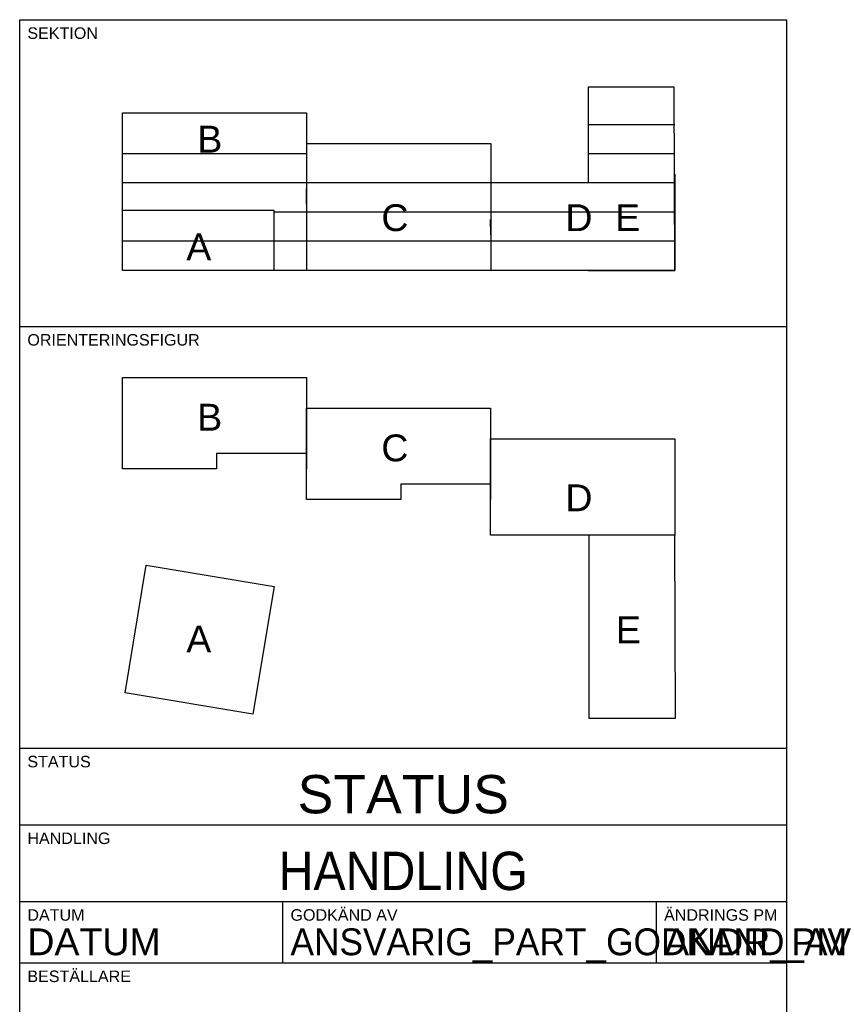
# Model space of a CAD drawing. Header units: millimetres. Extents: x 721 to 836, y 20 to 293.
# Tile 19 of 19: x 721 to 827, y 165 to 293. Entities that reach past the tile are written whole.
import ezdxf
from ezdxf.enums import TextEntityAlignment as Align

# ---------------------------------------------------------------- set-up
doc = ezdxf.new("R2010")
doc.units = ezdxf.units.MM
for name, color, linetype in [('P-------F2-', 7, 'Continuous'), ('P-------W--', 7, 'Continuous'), ('P-------W1-', 7, 'Continuous')]:
    doc.layers.add(name, color=color, linetype=linetype)
doc.styles.add('Arial', font='arial.ttf')
doc.styles.get("Standard").update_dxf_attribs({"font": 'arial.ttf'})

# ---------------------------------------------------------------- blocks, each defined once
blk = doc.blocks.new('BB_Orienteringsfigur')
at = {"layer": 'P-------W1-', "color": 3}
for points in [[(7.06, 43.11), (7.06, 55.01), (31.06, 55.01), (31.06, 43.11), (31.05, 45.11), (19.34, 45.11), (19.34, 43.11)], [(31.06, 39.11), (31.06, 51.01), (55.06, 51.01), (55.06, 39.11), (55.05, 41.11), (43.34, 41.11), (43.34, 39.11)], [(55.06, 34.48), (55.06, 47.01), (79.06, 47.01), (79.06, 34.48)], [(79.06, 34.48), (67.86, 34.48), (67.86, 10.59), (79.16, 10.59)], [(10.16, 30.57), (26.83, 27.78), (24.07, 11.11), (7.41, 13.89)]]:
    blk.add_lwpolyline(points, close=True, dxfattribs=at)
for s, p in [('B', (16.81, 48.1)), ('C', (40.81, 44.1)), ('D', (64.81, 37.59)), ('E', (71.39, 20.38)), ('A', (15.39, 19.17))]:
    blk.add_text(s, height=3.5, dxfattribs=at).set_placement(p)

msp = doc.modelspace()

# ---------------------------------------------------------------- linework, layer by layer
at = {"layer": 'P-------F2-', "color": 7}
for p, q in [((721, 20), (721, 293)), ((721, 293), (821, 293)), ((721, 253), (821, 253)), ((721, 198), (821, 198)), ((721, 170), (821, 170))]:
    msp.add_line(p, q, dxfattribs=at)
at = {"layer": 'P-------F2-'}
msp.add_line((821, 20), (821, 293), dxfattribs=at)
at = {"layer": 'P-------F2-', "color": 4}
for p, q in [((721, 188), (821, 188)), ((721, 178), (821, 178)), ((755.3, 170), (755.3, 178)), ((804, 170), (804, 178))]:
    msp.add_line(p, q, dxfattribs=at)
at = {"layer": 'P-------W1-', "color": 3}
for p, q in [((806.3, 284.2), (795.1, 284.2)), ((795.1, 284.2), (795.1, 271.71)), ((806.4, 260.31), (806.3, 284.2)), ((734.4, 260.31), (734.4, 280.84)), ((734.4, 280.84), (758.4, 280.84)), ((758.4, 280.84), (758.4, 260.31)), ((758.4, 276.84), (782.4, 276.84)), ((782.4, 276.84), (782.4, 260.31)), ((806.4, 272.84), (806.4, 260.31)), ((758.4, 268.94), (758.39, 270.94)), ((754.16, 268.11), (734.4, 268.11)), ((754.16, 260.31), (754.16, 268.11)), ((782.4, 264.94), (782.39, 266.94)), ((806.4, 260.31), (734.4, 260.31)), ((795.1, 260.31), (806.4, 260.31))]:
    msp.add_line(p, q, dxfattribs=at)
at = {"layer": 'P-------W1-', "color": 1}
for p, q in [((806.4, 279.31), (795.1, 279.31)), ((758.4, 275.51), (734.4, 275.51)), ((806.4, 275.51), (795.1, 275.51)), ((806.4, 271.71), (734.4, 271.71)), ((806.4, 267.91), (754.16, 267.91)), ((806.4, 264.11), (734.4, 264.11))]:
    msp.add_line(p, q, dxfattribs=at)

# ---------------------------------------------------------------- block references
at = {"layer": 'P-------F2-'}
msp.add_blockref('BB_Orienteringsfigur', (727.33, 191.31), dxfattribs=at)

# ---------------------------------------------------------------- texts
at = {"layer": 'P-------W--', "color": 4, "style": 'Arial'}
for s, p in [('SEKTION', (722, 290.5)), ('ORIENTERINGSFIGUR', (722, 250.5)), ('STATUS', (722, 195.5)), ('HANDLING', (722, 185.5)), ('GODKÄND AV', (756.3, 175.5)), ('ÄNDRINGS PM', (805, 175.5)), ('DATUM', (722, 175.5)), ('BESTÄLLARE', (722, 167.5))]:
    msp.add_text(s, height=1.5, dxfattribs=at).set_placement(p)
at = {"layer": 'P-------W1-', "color": 3}
for s, p in [('B', (744.15, 275.67)), ('C', (768.15, 265.43)), ('D', (792.14, 265.43)), ('E', (798.62, 265.43)), ('A', (742.72, 261.62))]:
    msp.add_text(s, height=3.5, dxfattribs=at).set_placement(p)
at = {"layer": 'P-------W1-', "color": 7, "style": 'Arial', "flags": 8}
msp.add_attdef('STATUS', text='GRANSKNING', height=5, dxfattribs=at).set_placement((771, 189.5), align=Align.CENTER)
at = {"layer": 'P-------W1-', "color": 7, "style": 'Arial', "width": 0.9, "flags": 8}
msp.add_attdef('HANDLING', text='BYGGHANDLING', height=5, dxfattribs=at).set_placement((771, 179.5), align=Align.CENTER)
at = {"layer": 'P-------W1-', "color": 3, "style": 'Arial', "flags": 8}
for tag, p, s in [('DATUM', (722, 171), '2023-01-01'), ('ANSVARIG_PART_GODKAND_AV', (756.3, 171), 'FNAMN ENAMN'), ('ANDR_PM', (805, 171), 'PM01')]:
    msp.add_attdef(tag, p, s, height=3.5, dxfattribs=at)

doc.saveas('drawing.dxf')
